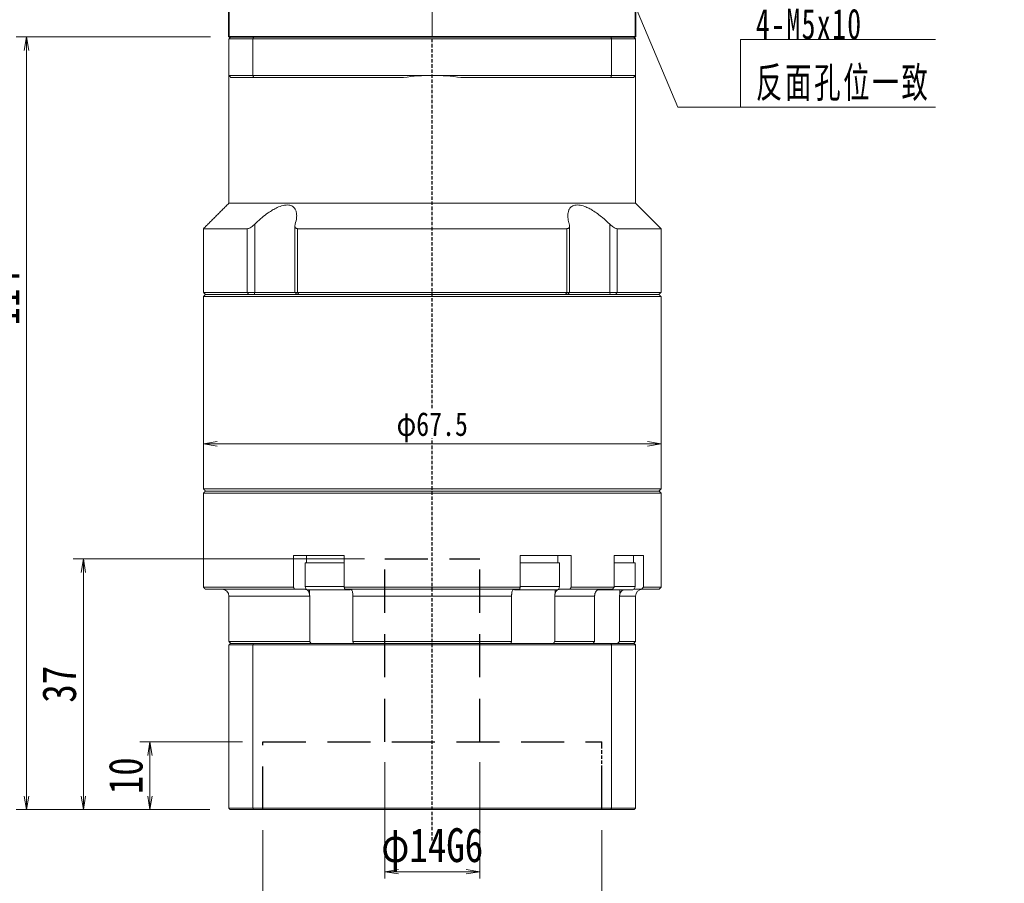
# Model space of a CAD drawing. Header units: millimetres. Extents: x -19 to 521, y -30 to 350.
# Tile 3 of 5: x 69 to 215, y 97 to 224. Entities that reach past the tile are written whole.
import ezdxf

# ---------------------------------------------------------------- set-up
doc = ezdxf.new("R2010")
doc.units = ezdxf.units.MM
for name, pattern in [('DASHED', [0.75, 0.5, -0.25]), ('DASHED2', [9.525, 6.35, -3.175]), ('点画线', [18, 12, -2, 2, -2])]:
    doc.linetypes.add(name, pattern=pattern)
doc.layers.add('4虚线层', color=6, linetype='DASHED2')
for name, color, linetype, lineweight in [('EB0_1', 7, 'Continuous', 35), ('中心线层', 1, '点画线', 18), ('尺寸线层', 3, 'Continuous', 18), ('粗实线层', 7, 'Continuous', 35)]:
    doc.layers.add(name, color=color, linetype=linetype, lineweight=lineweight)
doc.styles.add('宋体', font='SimSun.ttf', dxfattribs={"width": 0.8})
doc.styles.add('标准', font='txt', dxfattribs={"width": 0.667})
doc.dimstyles.new('A水平标注$0', dxfattribs={"dimtxt": 3.5, "dimasz": 2, "dimexe": 1.5, "dimexo": 3, "dimgap": 1.1, "dimtad": 1, "dimtoh": 1, "dimdec": 4, "dimdsep": 46, "dimtxsty": '宋体', "dimblk": 'OPEN', "dimcen": 3, "dimclrd": 3, "dimclre": 3, "dimclrt": 6, "dimadec": 0, "dimazin": 0, "dimtm": 1e-09, "dimtfac": 1, "dimtdec": 4, "dimtix": 1, "dimtmove": 0, "dimatfit": 3, "dimldrblk": 'OPEN', "dimfxl": 0, "dimlwd": 13, "dimlwe": 13, "dimarcsym": 0})
doc.dimstyles.new('D直径标注φ25', dxfattribs={"dimtxt": 3.5, "dimasz": 2, "dimexe": 1, "dimexo": 3, "dimtad": 1, "dimtoh": 1, "dimdec": 1, "dimdsep": 46, "dimtxsty": '宋体', "dimblk": 'OPEN', "dimcen": 3, "dimclrd": 3, "dimclre": 3, "dimclrt": 130, "dimadec": 0, "dimazin": 0, "dimtm": 1e-09, "dimtfac": 1, "dimtdec": 1, "dimtmove": 0, "dimatfit": 0, "dimldrblk": 'OPEN', "dimfxl": 0, "dimlwd": 13, "dimlwe": 13, "dimarcsym": 0})

# ---------------------------------------------------------------- blocks, each defined once
blk = doc.blocks.new('*X6')
at = {"layer": '尺寸线层', "linetype": 'Continuous'}
blk.add_hatch(color=0, dxfattribs=at).paths.add_polyline_path([(-22.53, 31.42), (-20.26, 27.49), (-21.3, 27.05)], flags=0)
at = {"layer": '尺寸线层', "color": 0, "linetype": 'Continuous'}
blk.add_line((-22.53, 31.42), (-9.27, 0), dxfattribs=at)
at = {"layer": '尺寸线层', "color": 0}
for p, q in [((0, 10.01), (28.73, 10.01)), ((0, 0), (0, 10.01)), ((-9.27, 0), (0, 0)), ((0, 0), (28.73, 0))]:
    blk.add_line(p, q, dxfattribs=at)
at = {"layer": '尺寸线层', "color": 0, "insert": (2.25, 0.9), "char_height": 4.5, "width": 52.9538, "attachment_point": 7, "line_spacing_factor": 1.15057, "style": '标准'}
blk.add_mtext('\\T1.1;4-M5x10\\P反面孔位一致', dxfattribs=at)
blk = doc.blocks.new('_Open')
at = {"color": 0, "linetype": 'ByBlock', "lineweight": -2}
for p, q in [((-1, 0.167), (0, 0)), ((-1, -0.167), (0, 0)), ((0, 0), (-1, 0))]:
    blk.add_line(p, q, dxfattribs=at)
blk = doc.blocks.new('*D31')
at = {"layer": 'Defpoints', "color": 0, "transparency": 16777216}
for p in [(105.26, 107.94), (155.26, 107.94), (155.26, 88.21)]:
    blk.add_point(p, dxfattribs=at)
at = {"layer": '尺寸线层', "color": 3, "lineweight": 13, "transparency": 16777216}
for p, q in [((105.26, 104.94), (105.26, 87.21)), ((155.26, 104.94), (155.26, 87.21)), ((107.26, 88.21), (153.26, 88.21))]:
    blk.add_line(p, q, dxfattribs=at)
at = {"layer": '尺寸线层', "color": 3, "lineweight": 13, "transparency": 16777216, "xscale": 2, "yscale": 2, "zscale": 2, "rotation": 180}
blk.add_blockref('_Open', (105.26, 88.21), dxfattribs=at)
at = {"layer": '尺寸线层', "color": 3, "lineweight": 13, "transparency": 16777216, "xscale": 2, "yscale": 2, "zscale": 2}
blk.add_blockref('_Open', (155.26, 88.21), dxfattribs=at)
at = {"layer": '尺寸线层', "color": 130, "transparency": 16777216, "insert": (130.36, 91.45), "char_height": 5, "attachment_point": 5, "style": '宋体'}
blk.add_mtext('φ50E7', dxfattribs=at)
blk = doc.blocks.new('*D32')
at = {"layer": 'Defpoints', "color": 0, "transparency": 16777216}
for p in [(123.26, 117.94), (137.26, 117.94), (137.26, 98.79)]:
    blk.add_point(p, dxfattribs=at)
at = {"layer": '尺寸线层', "color": 3, "lineweight": 13, "transparency": 16777216}
for p, q in [((123.26, 114.94), (123.26, 97.79)), ((137.26, 114.94), (137.26, 97.79)), ((125.26, 98.79), (135.26, 98.79))]:
    blk.add_line(p, q, dxfattribs=at)
at = {"layer": '尺寸线层', "color": 3, "lineweight": 13, "transparency": 16777216, "xscale": 2, "yscale": 2, "zscale": 2, "rotation": 180}
blk.add_blockref('_Open', (123.26, 98.79), dxfattribs=at)
at = {"layer": '尺寸线层', "color": 3, "lineweight": 13, "transparency": 16777216, "xscale": 2, "yscale": 2, "zscale": 2}
blk.add_blockref('_Open', (137.26, 98.79), dxfattribs=at)
at = {"layer": '尺寸线层', "color": 130, "transparency": 16777216, "insert": (130.26, 102.03), "char_height": 5, "attachment_point": 5, "style": '宋体'}
blk.add_mtext('φ14G6', dxfattribs=at)
blk = doc.blocks.new('*D33')
at = {"layer": 'Defpoints', "color": 0, "transparency": 16777216}
for p in [(105.26, 117.94), (88.61, 107.94), (100.46, 107.94)]:
    blk.add_point(p, dxfattribs=at)
at = {"layer": '尺寸线层', "color": 3, "lineweight": 13, "transparency": 16777216}
for p, q in [((102.26, 117.94), (87.11, 117.94)), ((88.61, 115.94), (88.61, 109.94)), ((97.46, 107.94), (87.11, 107.94))]:
    blk.add_line(p, q, dxfattribs=at)
at = {"layer": '尺寸线层', "color": 3, "lineweight": 13, "transparency": 16777216, "xscale": 2, "yscale": 2, "zscale": 2}
for p, rotation in [((88.61, 117.94), 90), ((88.61, 107.94), 270)]:
    blk.add_blockref('_Open', p, dxfattribs=dict(at, rotation=rotation))
at = {"layer": '尺寸线层', "color": 6, "transparency": 16777216, "insert": (85.06, 112.94), "char_height": 5, "attachment_point": 5, "rotation": 90, "style": '宋体', "bg_fill": 3, "box_fill_scale": 1.1, "bg_fill_color": 257, "bg_fill_transparency": 0}
blk.add_mtext('10', dxfattribs=at)
blk = doc.blocks.new('*D34')
at = {"layer": 'Defpoints', "color": 0, "transparency": 16777216}
for p in [(123.26, 144.94), (78.79, 107.94), (100.46, 107.94)]:
    blk.add_point(p, dxfattribs=at)
at = {"layer": '尺寸线层', "color": 3, "lineweight": 13, "transparency": 16777216}
for p, q in [((120.26, 144.94), (77.29, 144.94)), ((78.79, 142.94), (78.79, 109.94)), ((97.46, 107.94), (77.29, 107.94))]:
    blk.add_line(p, q, dxfattribs=at)
at = {"layer": '尺寸线层', "color": 3, "lineweight": 13, "transparency": 16777216, "xscale": 2, "yscale": 2, "zscale": 2}
for p, rotation in [((78.79, 144.94), 90), ((78.79, 107.94), 270)]:
    blk.add_blockref('_Open', p, dxfattribs=dict(at, rotation=rotation))
at = {"layer": '尺寸线层', "color": 6, "transparency": 16777216, "insert": (75.25, 126.44), "char_height": 5, "attachment_point": 5, "rotation": 90, "style": '宋体', "bg_fill": 3, "box_fill_scale": 1.1, "bg_fill_color": 257, "bg_fill_transparency": 0}
blk.add_mtext('37', dxfattribs=at)
blk = doc.blocks.new('*D35')
at = {"layer": 'Defpoints', "color": 0, "transparency": 16777216}
for p in [(100.56, 221.94), (70.39, 107.94), (100.46, 107.94)]:
    blk.add_point(p, dxfattribs=at)
at = {"layer": '尺寸线层', "color": 3, "lineweight": 13, "transparency": 16777216}
for p, q in [((97.56, 221.94), (68.89, 221.94)), ((70.39, 219.94), (70.39, 109.94)), ((97.46, 107.94), (68.89, 107.94))]:
    blk.add_line(p, q, dxfattribs=at)
at = {"layer": '尺寸线层', "color": 3, "lineweight": 13, "transparency": 16777216, "xscale": 2, "yscale": 2, "zscale": 2}
for p, rotation in [((70.39, 221.94), 90), ((70.39, 107.94), 270)]:
    blk.add_blockref('_Open', p, dxfattribs=dict(at, rotation=rotation))
at = {"layer": '尺寸线层', "color": 6, "transparency": 16777216, "insert": (66.86, 183.44), "char_height": 5, "attachment_point": 5, "rotation": 90, "style": '宋体', "bg_fill": 3, "box_fill_scale": 1.1, "bg_fill_color": 257, "bg_fill_transparency": 0}
blk.add_mtext('114', dxfattribs=at)
blk = doc.blocks.new('*D36')
at = {"color": 3, "lineweight": 13, "transparency": 16777216}
for p, q in [((96.51, 166.44), (96.51, 160.9)), ((164.01, 166.44), (164.01, 160.9)), ((162.01, 161.9), (98.51, 161.9))]:
    blk.add_line(p, q, dxfattribs=at)
at = {"layer": 'Defpoints', "color": 0, "transparency": 16777216}
for p in [(96.51, 169.44), (164.01, 169.44), (96.51, 161.9)]:
    blk.add_point(p, dxfattribs=at)
at = {"color": 3, "lineweight": 13, "transparency": 16777216, "xscale": 2, "yscale": 2, "zscale": 2, "rotation": 180}
blk.add_blockref('_Open', (96.51, 161.9), dxfattribs=at)
at = {"color": 3, "lineweight": 13, "transparency": 16777216, "xscale": 2, "yscale": 2, "zscale": 2}
blk.add_blockref('_Open', (164.01, 161.9), dxfattribs=at)
at = {"color": 130, "transparency": 16777216, "insert": (130.26, 164.35), "char_height": 3.5, "attachment_point": 5, "style": '宋体', "bg_fill": 3, "box_fill_scale": 1.1, "bg_fill_color": 257, "bg_fill_transparency": 0}
blk.add_mtext('φ67.5', dxfattribs=at)

msp = doc.modelspace()

# ---------------------------------------------------------------- linework, layer by layer
at = {"color": 7, "linetype": 'Continuous', "lineweight": 15}
for p, q in [((100.2573, 221.64456), (103.79979, 221.64456)), ((100.2573, 221.64456), (100.2573, 216.24456)), ((103.91342, 221.94456), (100.5573, 221.94456)), ((103.79979, 221.64456), (156.71481, 221.64456)), ((103.79979, 216.24456), (103.79979, 221.64456)), ((156.60118, 221.94456), (103.91342, 221.94456)), ((159.9573, 221.94456), (156.60118, 221.94456)), ((156.71481, 221.64456), (156.71481, 216.24456)), ((156.71481, 221.64456), (160.2573, 221.64456)), ((160.2573, 216.24456), (160.2573, 221.64456)), ((103.79979, 216.24456), (100.2573, 216.24456)), ((100.5573, 215.94456), (103.91342, 215.94456)), ((130.2573, 216.24456), (103.79979, 216.24456)), ((103.91342, 215.94456), (126.02528, 215.94456)), ((156.71481, 216.24456), (130.2573, 216.24456)), ((134.48932, 215.94456), (156.60118, 215.94456)), ((156.60118, 215.94456), (159.9573, 215.94456)), ((160.2573, 216.24456), (156.71481, 216.24456)), ((160.2573, 197.39456), (100.2573, 197.39456)), ((102.96543, 193.64456), (96.5073, 193.64456)), ((102.96543, 193.64456), (102.96543, 184.24456)), ((104.07572, 184.24456), (104.07572, 194.314)), ((150.11217, 193.64456), (110.40243, 193.64456)), ((110.40243, 184.24456), (110.40243, 193.64456)), ((150.11217, 193.64456), (150.11217, 184.24456)), ((156.43888, 194.314), (156.43888, 184.24456)), ((164.0073, 193.64456), (157.54918, 193.64456)), ((157.54918, 184.24456), (157.54918, 193.64456)), ((102.96543, 184.24456), (96.5073, 184.24456)), ((96.5073, 183.64456), (130.2573, 183.64456)), ((130.2573, 183.94456), (96.8073, 183.94456)), ((96.8073, 183.94456), (103.20802, 183.94456)), ((104.07572, 184.24456), (102.96543, 184.24456)), ((103.20802, 183.94456), (102.96543, 184.24456)), ((103.98523, 183.94456), (104.07572, 184.24456)), ((109.99072, 184.24456), (104.07572, 184.24456)), ((110.40243, 184.24456), (109.99072, 184.24456)), ((150.11217, 184.24456), (110.40243, 184.24456)), ((110.57892, 183.94456), (110.40243, 184.24456)), ((110.57892, 183.94456), (149.93569, 183.94456)), ((163.7073, 183.94456), (130.2573, 183.94456)), ((130.2573, 183.64456), (164.0073, 183.64456)), ((150.11217, 184.24456), (149.93569, 183.94456)), ((150.52388, 184.24456), (150.11217, 184.24456)), ((156.43888, 184.24456), (150.52388, 184.24456)), ((156.43888, 184.24456), (156.52937, 183.94456)), ((157.54918, 184.24456), (156.43888, 184.24456)), ((157.54918, 184.24456), (157.30658, 183.94456)), ((157.30658, 183.94456), (163.7073, 183.94456)), ((164.0073, 184.24456), (157.54918, 184.24456)), ((164.0073, 155.24456), (96.5073, 155.24456)), ((96.5073, 154.64456), (130.2573, 154.64456)), ((96.8073, 154.94456), (163.7073, 154.94456)), ((130.2573, 154.94456), (96.8073, 154.94456)), ((163.7073, 154.94456), (130.2573, 154.94456)), ((130.2573, 154.64456), (164.0073, 154.64456)), ((109.77051, 145.44456), (109.77051, 140.74456)), ((109.77051, 145.44456), (112.86366, 145.44456)), ((113.90631, 145.44456), (112.86366, 145.44456)), ((113.90631, 145.44456), (117.27322, 145.44456)), ((117.27322, 140.74456), (117.27322, 145.44456)), ((143.24138, 145.44456), (143.24138, 140.74456)), ((143.24138, 145.44456), (146.6083, 145.44456)), ((147.65094, 145.44456), (146.6083, 145.44456)), ((147.65094, 145.44456), (150.74409, 145.44456)), ((150.74409, 140.74456), (150.74409, 145.44456)), ((157.07808, 145.44456), (157.07808, 140.74456)), ((157.07808, 145.44456), (159.18002, 145.44456)), ((159.78199, 145.44456), (159.18002, 145.44456)), ((159.78199, 145.44456), (161.40977, 145.44456)), ((161.40977, 140.74456), (161.40977, 145.44456)), ((115.0073, 144.34456), (111.5073, 144.34456)), ((117.27322, 144.34456), (115.0073, 144.34456)), ((148.53839, 144.34456), (143.24138, 144.34456)), ((149.0073, 144.34456), (148.53839, 144.34456)), ((160.17108, 144.34456), (157.07808, 144.34456)), ((109.77051, 140.74456), (96.5073, 140.74456)), ((96.8073, 140.44456), (109.96355, 140.44456)), ((109.96355, 140.44456), (111.5402, 140.44456)), ((115.0073, 140.84456), (111.5073, 140.84456)), ((112.0073, 140.34456), (115.0073, 140.34456)), ((112.13463, 140.34456), (112.13463, 139.82794)), ((117.27322, 140.84456), (115.0073, 140.84456)), ((115.0073, 140.34456), (118.0073, 140.34456)), ((143.24138, 140.74456), (117.27322, 140.74456)), ((117.37594, 140.44456), (143.13866, 140.44456)), ((142.5073, 140.34456), (148.10538, 140.34456)), ((148.53839, 140.84456), (143.24138, 140.84456)), ((148.10538, 140.34456), (148.5073, 140.34456)), ((148.37997, 140.34456), (148.37997, 139.82794)), ((149.0073, 140.84456), (148.53839, 140.84456)), ((148.9744, 140.44456), (150.55105, 140.44456)), ((150.55105, 140.44456), (156.84802, 140.44456)), ((157.07808, 140.74456), (150.74409, 140.74456)), ((154.61606, 140.34456), (159.67108, 140.34456)), ((160.17108, 140.84456), (157.07808, 140.84456)), ((157.95365, 140.34456), (157.95365, 139.82794)), ((159.97108, 140.44456), (161.12756, 140.44456)), ((161.12756, 140.44456), (163.7073, 140.44456)), ((164.0073, 140.74456), (161.40977, 140.74456)), ((100.2573, 139.44456), (112.18444, 139.44456)), ((112.18444, 139.44456), (112.18444, 132.74456)), ((118.5566, 139.44456), (141.95801, 139.44456)), ((118.5566, 132.74456), (118.5566, 139.44456)), ((141.95801, 139.44456), (141.95801, 132.74456)), ((148.33016, 132.74456), (148.33016, 139.44456)), ((148.33016, 139.44456), (154.20248, 139.44456)), ((154.20248, 139.44456), (154.20248, 132.74456)), ((157.88145, 132.74456), (157.88145, 139.44456)), ((157.88145, 139.44456), (160.2573, 139.44456)), ((112.18444, 132.74456), (100.2573, 132.74456)), ((100.2573, 132.24456), (103.79979, 132.24456)), ((100.2573, 132.24456), (100.2573, 108.14456)), ((103.87549, 132.44456), (100.4573, 132.44456)), ((103.79979, 132.24456), (103.79979, 108.14456)), ((103.79979, 132.24456), (156.71481, 132.24456)), ((156.63911, 132.44456), (103.87549, 132.44456)), ((141.95801, 132.74456), (118.5566, 132.74456)), ((154.20248, 132.74456), (148.33016, 132.74456)), ((160.0573, 132.44456), (156.63911, 132.44456)), ((156.71481, 132.24456), (160.2573, 132.24456)), ((156.71481, 132.24456), (156.71481, 108.14456)), ((160.2573, 132.74456), (157.88145, 132.74456)), ((160.2573, 132.24456), (160.2573, 108.14456)), ((103.79979, 108.14456), (100.2573, 108.14456)), ((100.4573, 107.94456), (103.87549, 107.94456)), ((156.71481, 108.14456), (103.79979, 108.14456)), ((103.87549, 107.94456), (156.63911, 107.94456)), ((156.63911, 107.94456), (160.0573, 107.94456)), ((160.2573, 108.14456), (156.71481, 108.14456))]:
    msp.add_line(p, q, dxfattribs=at)
at = {"color": 1, "linetype": 'DASHED'}
for p, q in [((130.2573, 103.39286), (130.2573, 221.94456)), ((155.2573, 107.94456), (155.2573, 117.94456)), ((155.2573, 107.94456), (155.2573, 117.94456))]:
    msp.add_line(p, q, dxfattribs=at)
at = {"color": 7, "linetype": 'Continuous', "lineweight": 15}
for centre, radius, start, end in [((130.2573, 186.24456), 30, 90, 98.1096145), ((130.2573, 186.24456), 30, 81.8903855, 90), ((99.2573, 139.44456), 1, 0, 90), ((112.0073, 140.84456), 0.5, 180, 270), ((118.0073, 140.84456), 0.5, 270, 302.4574441), ((142.5073, 140.84456), 0.5, 241.6040712, 270), ((148.5073, 140.84456), 0.5, 270, 0), ((159.67108, 140.84456), 0.5, 270, 0), ((161.2573, 139.44456), 1, 90, 180)]:
    msp.add_arc(centre, radius, start, end, dxfattribs=at)
for points in [[(100.2573, 221.64456), (100.5573, 221.94456)], [(103.79979, 221.64456), (103.91342, 221.94456)], [(156.71481, 221.64456), (156.60118, 221.94456)], [(159.9573, 221.94456), (160.2573, 221.64456)], [(100.2573, 197.39456), (100.2573, 216.24456)], [(100.2573, 216.24456), (100.5573, 215.94456)], [(103.79979, 216.24456), (103.91342, 215.94456)], [(156.60118, 215.94456), (156.71481, 216.24456)], [(159.9573, 215.94456), (160.2573, 216.24456)], [(160.2573, 216.24456), (160.2573, 197.39456)], [(96.5073, 193.64456), (100.2573, 197.39456)], [(160.2573, 197.39456), (164.0073, 193.64456)], [(96.5073, 184.24456), (96.5073, 193.64456)], [(109.99072, 184.24456), (109.99072, 194.04969)], [(150.52388, 194.04925), (150.52388, 184.24456)], [(164.0073, 193.64456), (164.0073, 184.24456)], [(96.8073, 183.94456), (96.5073, 184.24456)], [(96.5073, 183.64456), (96.8073, 183.94456)], [(96.5073, 155.24456), (96.5073, 183.64456)], [(110.29072, 183.94456), (109.99072, 184.24456)], [(150.52388, 184.24456), (150.22388, 183.94456)], [(164.0073, 184.24456), (163.7073, 183.94456)], [(163.7073, 183.94456), (164.0073, 183.64456)], [(164.0073, 183.64456), (164.0073, 155.24456)], [(96.8073, 154.94456), (96.5073, 155.24456)], [(96.5073, 154.64456), (96.8073, 154.94456)], [(96.5073, 140.74456), (96.5073, 154.64456)], [(164.0073, 155.24456), (163.7073, 154.94456)], [(163.7073, 154.94456), (164.0073, 154.64456)], [(164.0073, 154.64456), (164.0073, 140.74456)], [(111.7073, 144.34456), (111.7073, 145.44456)], [(148.8073, 145.44456), (148.8073, 144.34456)], [(159.97108, 145.44456), (159.97108, 144.34456)], [(111.5073, 140.84456), (111.5073, 144.34456)], [(149.0073, 144.34456), (149.0073, 140.84456)], [(160.17108, 144.34456), (160.17108, 140.84456)], [(96.8073, 140.44456), (96.5073, 140.74456)], [(109.96355, 140.44456), (109.77051, 140.74456)], [(112.13463, 139.82794), (112.18444, 139.44456)], [(117.27322, 140.74456), (117.37594, 140.44456)], [(118.5566, 139.44456), (118.53115, 139.82794)], [(141.98345, 139.82794), (141.95801, 139.44456)], [(143.13866, 140.44456), (143.24138, 140.74456)], [(148.33016, 139.44456), (148.37997, 139.82794)], [(150.74409, 140.74456), (150.55105, 140.44456)], [(154.26062, 139.82794), (154.20248, 139.44456)], [(156.84802, 140.44456), (157.07808, 140.74456)], [(157.88145, 139.44456), (157.95365, 139.82794)], [(161.40977, 140.74456), (161.12756, 140.44456)], [(164.0073, 140.74456), (163.7073, 140.44456)], [(100.2573, 132.74456), (100.2573, 139.44456)], [(160.2573, 139.44456), (160.2573, 132.74456)], [(100.5573, 132.44456), (100.2573, 132.74456)], [(100.2573, 132.24456), (100.4573, 132.44456)], [(103.79979, 132.24456), (103.87549, 132.44456)], [(112.39218, 132.44456), (112.18444, 132.74456)], [(118.5566, 132.74456), (118.64246, 132.44456)], [(141.87214, 132.44456), (141.95801, 132.74456)], [(148.33016, 132.74456), (148.12242, 132.44456)], [(153.98339, 132.44456), (154.20248, 132.74456)], [(156.71481, 132.24456), (156.63911, 132.44456)], [(157.88145, 132.74456), (157.592, 132.44456)], [(160.2573, 132.74456), (159.9573, 132.44456)], [(160.0573, 132.44456), (160.2573, 132.24456)], [(100.4573, 107.94456), (100.2573, 108.14456)], [(103.87549, 107.94456), (103.79979, 108.14456)], [(156.63911, 107.94456), (156.71481, 108.14456)], [(160.2573, 108.14456), (160.0573, 107.94456)]]:
    msp.add_open_spline(points, degree=1, dxfattribs=at)
for points, knots in [([(110.0373, 194.314), (110.12363, 194.63869), (110.26448, 195.1685), (110.26469, 195.83827), (110.16517, 196.30359), (109.97209, 196.66384), (109.65953, 196.97744), (109.1152, 197.18415), (108.28675, 197.11478), (107.45312, 196.80915), (106.70765, 196.41177), (105.95276, 195.92283), (105.1356, 195.29359), (104.49019, 194.71785), (104.14924, 194.38563), (104.07572, 194.314)], [0, 0, 0, 0, 1.111823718, 1.814206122, 2.515660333, 3.044836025, 3.573294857, 4.429537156, 5.288250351, 6.104434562, 6.713373, 7.323286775, 8.207714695, 9.093503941, 9.336985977, 9.336985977, 9.336985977, 9.336985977]), ([(156.43888, 194.314), (156.0949, 194.63869), (155.53361, 195.1685), (154.67424, 195.83827), (153.98611, 196.30359), (153.34376, 196.66384), (152.64371, 196.97744), (151.84685, 197.18415), (151.10289, 197.11478), (150.64434, 196.80915), (150.39319, 196.41177), (150.25399, 195.92283), (150.24403, 195.29359), (150.35304, 194.71785), (150.45526, 194.38563), (150.4773, 194.314)], [0, 0, 0, 0, 1.111860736, 1.814266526, 2.515744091, 3.044937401, 3.573413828, 4.429684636, 5.288426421, 6.104637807, 6.713596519, 7.323530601, 8.207987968, 9.093806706, 9.337296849, 9.337296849, 9.337296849, 9.337296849]), ([(104.07572, 194.314), (103.95181, 194.20002), (103.73867, 194.00398), (103.41574, 193.79319), (103.15471, 193.66844), (103.02808, 193.65246), (102.96543, 193.64456)], [0, 0, 0, 0, 0.461690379, 0.794104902, 1.059065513, 1.318521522, 1.318521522, 1.318521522, 1.318521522]), ([(110.40243, 193.64456), (110.36769, 193.64621), (110.29701, 193.64959), (110.20842, 193.67624), (110.13427, 193.71692), (110.06973, 193.77676), (110.02005, 193.85926), (109.98877, 193.97888), (109.98789, 194.13058), (110.02067, 194.25225), (110.0373, 194.314)], [0, 0, 0, 0, 0.0845501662, 0.1720244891, 0.2564971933, 0.3430793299, 0.4605833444, 0.5814376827, 0.7507540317, 0.9252792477, 0.9252792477, 0.9252792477, 0.9252792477]), ([(150.4773, 194.314), (150.4928, 194.25734), (150.52417, 194.14267), (150.52713, 193.99803), (150.50186, 193.87918), (150.45763, 193.79358), (150.39461, 193.7271), (150.31862, 193.68113), (150.22494, 193.65046), (150.15022, 193.64655), (150.11217, 193.64456)], [0, 0, 0, 0, 0.1600222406, 0.3238934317, 0.4391565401, 0.5570675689, 0.6488337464, 0.7429943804, 0.8324760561, 0.925298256, 0.925298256, 0.925298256, 0.925298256]), ([(157.54918, 193.64456), (157.49043, 193.65156), (157.37321, 193.66554), (157.12356, 193.7794), (156.79432, 193.98829), (156.57084, 194.19307), (156.43888, 194.314)], [0, 0, 0, 0, 0.244975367, 0.488865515, 0.828599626, 1.318556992, 1.318556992, 1.318556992, 1.318556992]), ([(111.5402, 140.44456), (111.56483, 140.4432), (111.66158, 140.43789), (111.82725, 140.36039), (112.00606, 140.16187), (112.09757, 139.96077), (112.13044, 139.84296), (112.13463, 139.82794)], [0, 0, 0, 0, 0.0898846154, 0.3530449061, 0.6161572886, 0.8790264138, 0.9174460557, 0.9174460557, 0.9174460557, 0.9174460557]), ([(118.53115, 139.82794), (118.51292, 139.92746), (118.47644, 140.12667), (118.38279, 140.33586), (118.29114, 140.43346), (118.23382, 140.4418), (118.21486, 140.44456)], [0, 0, 0, 0, 0.2094481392, 0.4192300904, 0.6292069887, 0.7329719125, 0.7329719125, 0.7329719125, 0.7329719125]), ([(142.29975, 140.44456), (142.28664, 140.4432), (142.23516, 140.43789), (142.14701, 140.36039), (142.05187, 140.16187), (142.00318, 139.96077), (141.98568, 139.84296), (141.98345, 139.82794)], [0, 0, 0, 0, 0.0718302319, 0.2821316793, 0.4923948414, 0.7024636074, 0.7331662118, 0.7331662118, 0.7331662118, 0.7331662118]), ([(148.37997, 139.82794), (148.41421, 139.92743), (148.48276, 140.1266), (148.65872, 140.3358), (148.83098, 140.43344), (148.93874, 140.44179), (148.9744, 140.44456)], [0, 0, 0, 0, 0.2619701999, 0.5244550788, 0.7871838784, 0.9171158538, 0.9171158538, 0.9171158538, 0.9171158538]), ([(154.96904, 140.44456), (154.93969, 140.4432), (154.82439, 140.43789), (154.62694, 140.36039), (154.41386, 140.16187), (154.3048, 139.96077), (154.26562, 139.84296), (154.26062, 139.82794)], [0, 0, 0, 0, 0.098305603, 0.386120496, 0.673882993, 0.961379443, 1.003398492, 1.003398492, 1.003398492, 1.003398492]), ([(157.95365, 139.82794), (158.00429, 139.9257), (158.10565, 140.12138), (158.28958, 140.29559), (158.41191, 140.33711), (158.43385, 140.34456)], [0, 0, 0, 0, 0.3267769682, 0.6540747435, 0.7255650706, 0.7255650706, 0.7255650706, 0.7255650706])]:
    msp.add_open_spline(points, degree=3, knots=knots, dxfattribs=at)
at = {"layer": '4虚线层', "color": 6}
for p, q in [((123.2573, 144.94456), (137.2573, 144.94456)), ((123.2573, 117.94456), (123.2573, 144.94456)), ((137.2573, 117.94456), (137.2573, 144.94456)), ((105.2573, 117.94456), (155.2573, 117.94456)), ((105.2573, 107.94456), (105.2573, 117.94456)), ((155.2573, 107.94456), (155.2573, 117.94456))]:
    msp.add_line(p, q, dxfattribs=at)
at = {"layer": 'EB0_1'}
msp.add_line((160.2573, 221.94456), (100.2573, 221.94456), dxfattribs=at)
at = {"layer": '中心线层'}
msp.add_line((130.2573, 221.94456), (130.2573, 303.94456), dxfattribs=at)
at = {"layer": '粗实线层'}
for p, q in [((100.2573, 221.94456), (100.2573, 230.94456)), ((160.2573, 221.94456), (160.2573, 230.94456))]:
    msp.add_line(p, q, dxfattribs=at)

# ---------------------------------------------------------------- block references
at = {"layer": '尺寸线层'}
msp.add_blockref('*X6', (175.7573, 211.56161), dxfattribs=at)

# ---------------------------------------------------------------- dimensions: what is measured, and where the dimension line sits
for base, p1, p2, text, picture, middle in [((137.2573, 98.79039), (123.2573, 117.94456), (137.2573, 117.94456), 'φ<>G6', '*D32', (130.2573, 98.79039)), ((155.2573, 88.21331), (105.2573, 107.94456), (155.2573, 107.94456), 'φ<>E7', '*D31', (130.3562, 88.21331))]:
    dim = msp.add_linear_dim(base=base, p1=p1, p2=p2, text=text, dimstyle='D直径标注φ25', override={"dimtxt": 5, "dimgap": 0.625, "dimtad": 1, "dimdec": 1, "dimlfac": 1, "dimpost": '<>', "dimblk": 'Open', "dimse1": 0, "dimse2": 0, "dimsd1": 0, "dimsd2": 0, "dimtofl": 1, "dimtvp": 0.1, "dimtfill": 0, "dimtfillclr": 256}, dxfattribs=at)
    dim.commit()
    dim.dimension.update_dxf_attribs({"geometry": picture, "text_midpoint": middle, "dimtype": 160})

# ---------------------------------------------------------------- next in the draw order: dimensions: what is measured, and where the dimension line sits
dim = msp.add_linear_dim(base=(88.60732, 107.94456), p1=(105.2573, 117.94456), p2=(100.4573, 107.94456), angle=90, dimstyle='A水平标注$0', override={"dimtxt": 5, "dimblk": 'Open', "dimtfill": 1, "dimtfillclr": 256}, dxfattribs=at)
dim.commit()
dim.dimension.update_dxf_attribs({"geometry": '*D33', "text_midpoint": (88.60732, 112.94456), "dimtype": 160})

# ---------------------------------------------------------------- next in the draw order: dimensions: what is measured, and where the dimension line sits
dim = msp.add_linear_dim(base=(78.79133, 107.94456), p1=(123.2573, 144.94456), p2=(100.4573, 107.94456), angle=90, dimstyle='A水平标注$0', override={"dimtxt": 5, "dimblk": 'Open', "dimtfill": 1, "dimtfillclr": 256}, dxfattribs=at)
dim.commit()
dim.dimension.update_dxf_attribs({"geometry": '*D34', "text_midpoint": (78.79133, 126.44456), "dimtype": 160})

# ---------------------------------------------------------------- next in the draw order: dimensions: what is measured, and where the dimension line sits
dim = msp.add_linear_dim(base=(70.39123, 107.94456), p1=(100.5573, 221.94456), p2=(100.4573, 107.94456), angle=90, dimstyle='A水平标注$0', override={"dimtxt": 5, "dimblk": 'Open', "dimtfill": 1, "dimtfillclr": 256}, dxfattribs=at)
dim.commit()
dim.dimension.update_dxf_attribs({"geometry": '*D35', "text_midpoint": (70.39123, 183.44456), "dimtype": 160})

# ---------------------------------------------------------------- next in the draw order: dimensions: what is measured, and where the dimension line sits
dim = msp.add_linear_dim(base=(96.5073, 161.89655), p1=(164.0073, 169.44456), p2=(96.5073, 169.44456), dimstyle='D直径标注φ25', override={"dimpost": 'φ<>'})
dim.commit()
dim.dimension.update_dxf_attribs({"geometry": '*D36', "text_midpoint": (130.2573, 164.34976)})

doc.saveas('drawing.dxf')
